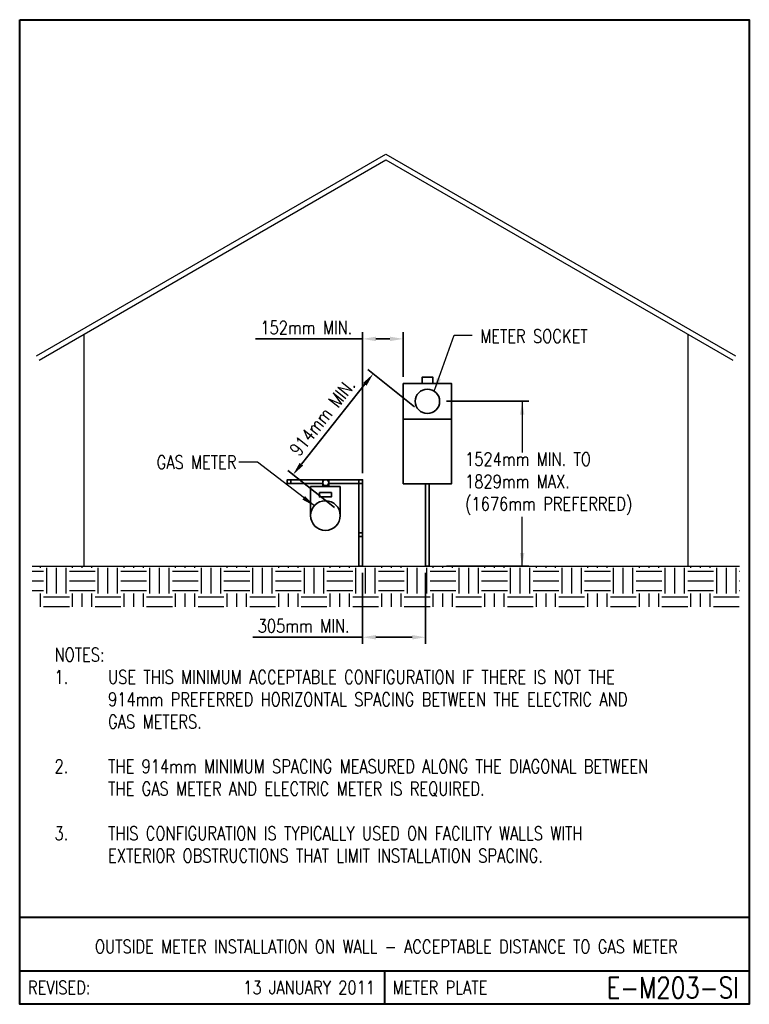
# Model space of a CAD drawing. Header units: inches. Extents: x 0 to 6.81, y 0 to 9.19.
import ezdxf
from ezdxf.enums import TextEntityAlignment as Align

# ---------------------------------------------------------------- set-up
doc = ezdxf.new("R2010")
doc.units = ezdxf.units.IN
doc.header["$LTSCALE"] = 0.5
doc.header["$MEASUREMENT"] = 0
for name, color, linetype, lineweight in [('E-DETL-1LINE', 4, 'Continuous', 35), ('E-DETL-TEXT', 3, 'Continuous', 35), ('E-DETL-TTLB', 2, 'Continuous', 40), ('E-DETL-TTLB-TEXT', 5, 'Continuous', 50)]:
    doc.layers.add(name, color=color, linetype=linetype, lineweight=lineweight)
doc.layers.add('E-DETL-FINE', color=8, linetype='Continuous')
doc.styles.add('ROMANS', font='romans.shx', dxfattribs={"height": 0.046875})
doc.styles.add('SansSerif', font='sanss___.ttf', dxfattribs={"height": 0.09375})
doc.styles.get("Standard").update_dxf_attribs({"font": 'romans.shx', "width": 0.8})
doc.dimstyles.get("Standard").update_dxf_attribs({"dimtxt": 0.18, "dimasz": 0.18, "dimexe": 0.18, "dimexo": 0.0625, "dimgap": 0.09, "dimtad": 0, "dimtih": 1, "dimtoh": 1, "dimdec": 4, "dimzin": 0, "dimdsep": 46, "dimtxsty": 'Standard', "dimcen": 0.09, "dimadec": 0, "dimazin": 0, "dimtfac": 1, "dimtdec": 4, "dimtofl": 0, "dimtmove": 0, "dimatfit": 3, "dimfxl": 0, "dimtolj": 1, "dimtzin": 0, "dimarcsym": 0})

msp = doc.modelspace()

# ---------------------------------------------------------------- hatches: boundary and pattern name
at = {"layer": 'E-DETL-FINE'}
h = msp.add_hatch(dxfattribs=at)
h.set_pattern_fill('EARTH', color=256, scale=0.961875, style=0)
h.set_pattern_definition([(0, (-16.85059, -7.1996), (0.2404688, 0.2404688), [0.2404688, -0.2404688]), (0, (-16.85059, -7.10943), (0.2404688, 0.2404688), [0.2404688, -0.2404688]), (0, (-16.85059, -7.01926), (0.2404688, 0.2404688), [0.2404688, -0.2404688]), (90, (-16.82053, -6.9892), (-0.2404687, 0.2404688), [0.2404688, -0.2404688]), (90, (-16.73035, -6.9892), (-0.2404687, 0.2404688), [0.2404688, -0.2404688]), (90, (-16.64018, -6.9892), (-0.2404687, 0.2404688), [0.2404688, -0.2404688])])
h.paths.add_polyline_path([(6.7195, 4.0876), (0.1175, 4.0876), (0.1175, 3.7082), (6.7195, 3.7082)])

# ---------------------------------------------------------------- linework, layer by layer
at = {"layer": 'E-DETL-1LINE'}
for p, q in [((2.7151, 4.8327), (2.9913, 4.8327)), ((2.7151, 4.5606), (2.7151, 4.8327)), ((2.9913, 4.8327), (2.9913, 4.5606))]:
    msp.add_line(p, q, dxfattribs=at)
for points in [[(3.5798, 5.4607), (4.0312, 5.4607), (4.0312, 5.792), (3.5798, 5.792)], [(3.755, 5.792), (3.8561, 5.792), (3.8561, 5.8504), (3.755, 5.8504)], [(3.5798, 4.857), (4.0312, 4.857), (4.0312, 5.4607), (3.5798, 5.4607)], [(2.4967, 4.8608), (2.531, 4.8608), (2.531, 4.8951), (2.4967, 4.8951)], [(2.8286, 4.8951), (2.884, 4.8951), (2.884, 4.8327), (2.8286, 4.8327)], [(3.1657, 4.0876), (3.2, 4.0876), (3.2, 4.8951), (3.1657, 4.8951)], [(3.8227, 4.0876), (3.7884, 4.0876), (3.7884, 4.857), (3.8227, 4.857)], [(2.7978, 4.7754), (2.9086, 4.7754), (2.9086, 4.7348), (2.7978, 4.7348)], [(3.1657, 4.3664), (3.2, 4.3664), (3.2, 4.4007), (3.1657, 4.4007)]]:
    msp.add_lwpolyline(points, close=True, dxfattribs=at)
msp.add_lwpolyline([(2.877, 4.8608), (3.2, 4.8608), (3.2, 4.8951), (2.4967, 4.8951), (2.4967, 4.8608), (2.8232, 4.8608)], dxfattribs=at)
for centre, radius in [((3.8055, 5.6264), 0.1141), ((2.8563, 4.8674), 0.0277), ((2.8532, 4.5606), 0.1381)]:
    msp.add_circle(centre, radius, dxfattribs=at)
at = {"layer": 'E-DETL-FINE'}
for p, q in [((0.1579, 6.0514), (3.4185, 7.9339)), ((3.4185, 7.9339), (6.6791, 6.0514)), ((0.1819, 6.0097), (3.4185, 7.8783)), ((3.4185, 7.8783), (6.6551, 6.0097)), ((0.5984, 6.2502), (0.5984, 4.0876)), ((6.2385, 4.0876), (6.2385, 6.2502)), ((0.1175, 4.0876), (6.7195, 4.0876))]:
    msp.add_line(p, q, dxfattribs=at)
at = {"layer": 'E-DETL-TEXT'}
for p, q in [((3.2, 4.9576), (3.2, 6.2715)), ((3.5798, 5.8545), (3.5798, 6.2715)), ((3.2, 6.209), (2.2, 6.209)), ((3.4548, 6.209), (3.325, 6.209)), ((3.6856, 5.5759), (3.2501, 5.9219)), ((2.629, 5.0396), (3.2213, 5.7851)), ((3.9821, 5.6264), (4.7524, 5.6264)), ((2.9378, 4.6346), (2.5023, 4.9806)), ((3.9821, 4.0876), (4.7524, 4.0876)), ((3.2, 4.0251), (3.2, 3.3625)), ((3.7884, 4.0251), (3.7884, 3.3625)), ((3.2, 3.425), (2.175, 3.425)), ((3.6634, 3.425), (3.325, 3.425))]:
    msp.add_line(p, q, dxfattribs=at)
for points in [[(3.325, 6.2298), (3.325, 6.1881), (3.2, 6.209)], [(3.4548, 6.2298), (3.4548, 6.1881), (3.5798, 6.209)], [(3.205, 5.7981), (3.2376, 5.7722), (3.2991, 5.883)], [(2.6127, 5.0525), (2.6453, 5.0266), (2.5513, 4.9417)], [(3.325, 3.4458), (3.325, 3.4042), (3.2, 3.425)], [(3.6634, 3.4458), (3.6634, 3.4042), (3.7884, 3.425)]]:
    msp.add_solid(points, dxfattribs=at)
at = {"layer": 'E-DETL-TTLB'}
msp.add_lwpolyline([(0, 9.1875), (6.8095, 9.1875), (6.8095, 0), (0, 0)], close=True, dxfattribs=at)
for points in [[(0, 0.8125), (6.8095, 0.8125)], [(0, 0.3125), (6.8095, 0.3125)], [(3.4048, 0.3125), (3.4048, 0)]]:
    msp.add_lwpolyline(points, dxfattribs=at)

# ---------------------------------------------------------------- texts
at = {"layer": 'E-DETL-TEXT', "style": 'ROMANS', "width": 0.8}
for s, p in [('REVISED:', (0.0773, 0.1563)), ('METER PLATE', (3.482, 0.1563))]:
    msp.add_text(s, height=0.125, dxfattribs=at).set_placement(p, align=Align.MIDDLE_LEFT)
for s, height, p in [('13 JANUARY 2011', 0.125, (3.316, 0.1563)), ('E-M203-SI', 0.19685, (6.7114, 0.1563))]:
    msp.add_text(s, height=height, dxfattribs=at).set_placement(p, align=Align.MIDDLE_RIGHT)
at = {"layer": 'E-DETL-TEXT', "char_height": 0.125, "attachment_point": 5}
for s, insert in [('\\A1;152mm MIN.', (2.675, 6.3146)), ('\\A1;305mm MIN.', (2.65, 3.5307))]:
    msp.add_mtext(s, dxfattribs=dict(at, insert=insert))
at = {"layer": 'E-DETL-TEXT', "char_height": 0.125}
for s, insert, width, attachment_point in [('METER SOCKET', (4.2976, 6.2976), 1.055467, 1), ('1524mm MIN. TO 1829mm MAX.\\P(1676mm PREFERRED)', (4.1571, 4.8578), 1.760746, 4), ('GAS METER', (2.0234, 5.0578), 1.153696, 6), ('NOTES:\\P1.^IUSE THIS MINIMUM ACCEPTABLE CONFIGURATION IF THERE IS NOT THE \\P ^I914mm PREFERRED HORIZONTAL SPACING BETWEEN THE ELECTRIC AND\\P ^IGAS METERS.\\P\\P2.^ITHE 914mm MINIMUM SPACING MEASURED ALONG THE DIAGONAL BETWEEN\\P ^ITHE GAS METER AND ELECTRIC METER IS REQUIRED.\\P\\P3.^ITHIS CONFIGURATION IS TYPICALLY USED ON FACILITY WALLS WITH\\P ^IEXTERIOR OBSTRUCTIONS THAT LIMIT INSTALLATION SPACING.', (0.325, 3.325), 6.306405, 1)]:
    msp.add_mtext(s, dxfattribs=dict(at, insert=insert, width=width, attachment_point=attachment_point))
at = {"layer": 'E-DETL-TEXT', "insert": (2.825, 5.4781), "char_height": 0.125, "attachment_point": 5, "rotation": 51.53498}
msp.add_mtext('\\A1;914mm MIN.', dxfattribs=at)
at = {"layer": 'E-DETL-TTLB-TEXT', "style": 'ROMANS', "width": 0.8}
msp.add_text('OUTSIDE METER INSTALLATION ON WALL - ACCEPTABLE DISTANCE TO GAS METER', height=0.125, dxfattribs=at).set_placement((3.4217, 0.4764), align=Align.CENTER)

# ---------------------------------------------------------------- leaders
at = {"layer": 'E-DETL-TEXT'}
for points in [[(3.8695, 5.7209), (4.0562, 6.2433), (4.2241, 6.2433)], [(4.6899, 5.6264), (4.6899, 5.15)], [(2.75, 4.65), (2.2197, 5.0578), (2.0447, 5.0578)], [(4.6899, 4.0876), (4.6899, 4.55)]]:
    msp.add_leader(points, dimstyle='Standard', override={"dimtxt": 0.09375, "dimasz": 0.125, "dimexe": 0.0625, "dimgap": 0.03125, "dimtad": 0, "dimtih": 0, "dimtoh": 0, "dimzin": 1, "dimlunit": 4, "dimtxsty": 'SansSerif', "dimcen": 0, "dimtofl": 1, "dimfrac": 2}, dxfattribs=at)

doc.saveas('drawing.dxf')
